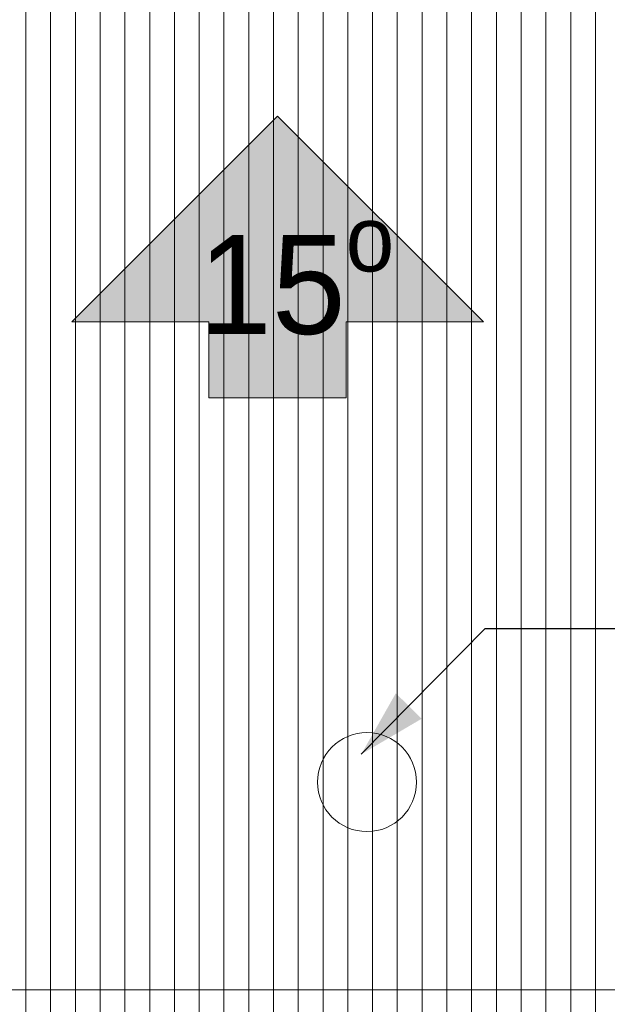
# Model space of a CAD drawing. Header units: millimetres. Extents: x 100377 to 139599, y -1988 to 13993.
# Tile 39 of 53: x 121438 to 123810, y 5978 to 9957. Entities that reach past the tile are written whole.
import ezdxf

# ---------------------------------------------------------------- set-up
doc = ezdxf.new("R2010")
doc.units = ezdxf.units.MM
doc.header["$MEASUREMENT"] = 0
doc.linetypes.add('Przerywana gęsta', pattern=[90, 60, -30])
for name, color, linetype, lineweight in [('Nowe_0_Nr_pióra__1', 7, 'Continuous', 13), ('Nowe_0_Nr_pióra__19', 255, 'Continuous', 0), ('Nowe_0_Nr_pióra__2', 251, 'Continuous', 13), ('Nowe_820-G Rysunki Obrazki_Nr_pióra__1', 7, 'Continuous', 13), ('Nowe_830-G Teksty Etykiety_Nr_pióra__1', 7, 'Continuous', 13)]:
    doc.layers.add(name, color=color, linetype=linetype, lineweight=lineweight)
doc.styles.add('STYL_AUTOMATYCZNY_1', font='txt')
doc.dimstyles.new('STYL_AUTOMATYCZNY__3', dxfattribs={"dimtxt": 0.18, "dimasz": 273.6, "dimexe": 0.18, "dimexo": 0.0625, "dimgap": 0.09, "dimtad": 0, "dimtih": 1, "dimtoh": 1, "dimdec": 4, "dimzin": 0, "dimdsep": 46, "dimcen": 0.09, "dimadec": 0, "dimazin": 0, "dimtfac": 1, "dimtdec": 4, "dimtmove": 0, "dimatfit": 3, "dimldrblk": 'ARROWHEAD_5', "dimfxl": 0, "dimtolj": 1, "dimtzin": 0, "dimarcsym": 0})

# ---------------------------------------------------------------- blocks, each defined once
blk = doc.blocks.new('*X2')
at = {"layer": 'Nowe_0_Nr_pióra__2', "color": 251, "linetype": 'Continuous', "lineweight": 13}
for p, q in [((121462.4, 6037), (121462.4, 5787)), ((121462.4, 6037), (121462.4, 5787)), ((121562.4, 6037), (121562.4, 5787)), ((121562.4, 6037), (121562.4, 5787)), ((121662.4, 6037), (121662.4, 5787)), ((121662.4, 6037), (121662.4, 5787)), ((121762.4, 6037), (121762.4, 5787)), ((121762.4, 6037), (121762.4, 5787)), ((121862.4, 6037), (121862.4, 5787)), ((121862.4, 6037), (121862.4, 5787)), ((121962.4, 6037), (121962.4, 5787)), ((121962.4, 6037), (121962.4, 5787)), ((122062.4, 6037), (122062.4, 5787)), ((122062.4, 6037), (122062.4, 5787)), ((122162.4, 6037), (122162.4, 5787)), ((122162.4, 6037), (122162.4, 5787)), ((122262.4, 6037), (122262.4, 5787)), ((122262.4, 6037), (122262.4, 5787)), ((122362.4, 6037), (122362.4, 5787)), ((122362.4, 6037), (122362.4, 5787)), ((122462.4, 6037), (122462.4, 5787)), ((122462.4, 6037), (122462.4, 5787)), ((122562.4, 6037), (122562.4, 5787)), ((122562.4, 6037), (122562.4, 5787)), ((122662.4, 6037), (122662.4, 5787)), ((122662.4, 6037), (122662.4, 5787)), ((122762.4, 6037), (122762.4, 5787)), ((122762.4, 6037), (122762.4, 5787)), ((122862.4, 6037), (122862.4, 5787)), ((122862.4, 6037), (122862.4, 5787)), ((122962.4, 6037), (122962.4, 5787)), ((122962.4, 6037), (122962.4, 5787)), ((123062.4, 6037), (123062.4, 5787)), ((123062.4, 6037), (123062.4, 5787)), ((123162.4, 6037), (123162.4, 5787)), ((123162.4, 6037), (123162.4, 5787)), ((123262.4, 6037), (123262.4, 5787)), ((123262.4, 6037), (123262.4, 5787)), ((123362.4, 6037), (123362.4, 5787)), ((123362.4, 6037), (123362.4, 5787)), ((123462.4, 6037), (123462.4, 5787)), ((123462.4, 6037), (123462.4, 5787)), ((123562.4, 6037), (123562.4, 5787)), ((123562.4, 6037), (123562.4, 5787)), ((123662.4, 6037), (123662.4, 5787)), ((123662.4, 6037), (123662.4, 5787)), ((123762.4, 6037), (123762.4, 5787)), ((123762.4, 6037), (123762.4, 5787))]:
    blk.add_line(p, q, dxfattribs=at)
blk = doc.blocks.new('Wypełnienie_1_1', base_point=(0, 0))
at = {"layer": 'Nowe_0_Nr_pióra__2', "color": 251, "linetype": 'Continuous', "lineweight": 13}
blk.add_blockref('*X2', (0, 0), dxfattribs=at)
blk = doc.blocks.new('*X4')
at = {"layer": 'Nowe_0_Nr_pióra__2', "color": 251, "linetype": 'Continuous', "lineweight": 13}
for p, q in [((121462.4, 9787), (121462.4, 10037)), ((121462.4, 9787), (121462.4, 10037)), ((121562.4, 9787), (121562.4, 10037)), ((121562.4, 9787), (121562.4, 10037)), ((121662.4, 9787), (121662.4, 10037)), ((121662.4, 9787), (121662.4, 10037)), ((121762.4, 9787), (121762.4, 10037)), ((121762.4, 9787), (121762.4, 10037)), ((121862.4, 9787), (121862.4, 10037)), ((121862.4, 9787), (121862.4, 10037)), ((121962.4, 9787), (121962.4, 10037)), ((121962.4, 9787), (121962.4, 10037)), ((122062.4, 9787), (122062.4, 10037)), ((122062.4, 9787), (122062.4, 10037)), ((122162.4, 9787), (122162.4, 10037)), ((122162.4, 9787), (122162.4, 10037)), ((122262.4, 9787), (122262.4, 10037)), ((122262.4, 9787), (122262.4, 10037)), ((122362.4, 9787), (122362.4, 10037)), ((122362.4, 9787), (122362.4, 10037)), ((122462.4, 9787), (122462.4, 10037)), ((122462.4, 9787), (122462.4, 10037)), ((122562.4, 9787), (122562.4, 10037)), ((122562.4, 9787), (122562.4, 10037)), ((122662.4, 9787), (122662.4, 10037)), ((122662.4, 9787), (122662.4, 10037)), ((122762.4, 9787), (122762.4, 10037)), ((122762.4, 9787), (122762.4, 10037)), ((122862.4, 9787), (122862.4, 10037)), ((122862.4, 9787), (122862.4, 10037)), ((122962.4, 9787), (122962.4, 10037)), ((122962.4, 9787), (122962.4, 10037)), ((123062.4, 9787), (123062.4, 10037)), ((123062.4, 9787), (123062.4, 10037)), ((123162.4, 9787), (123162.4, 10037)), ((123162.4, 9787), (123162.4, 10037)), ((123262.4, 9787), (123262.4, 10037)), ((123262.4, 9787), (123262.4, 10037)), ((123362.4, 9787), (123362.4, 10037)), ((123362.4, 9787), (123362.4, 10037)), ((123462.4, 9787), (123462.4, 10037)), ((123462.4, 9787), (123462.4, 10037)), ((123562.4, 9787), (123562.4, 10037)), ((123562.4, 9787), (123562.4, 10037)), ((123662.4, 9787), (123662.4, 10037)), ((123662.4, 9787), (123662.4, 10037)), ((123762.4, 9787), (123762.4, 10037)), ((123762.4, 9787), (123762.4, 10037)), ((121462.4, 9537), (121462.4, 9787)), ((121462.4, 9537), (121462.4, 9787)), ((121562.4, 9537), (121562.4, 9787)), ((121562.4, 9537), (121562.4, 9787)), ((121662.4, 9537), (121662.4, 9787)), ((121662.4, 9537), (121662.4, 9787)), ((121762.4, 9537), (121762.4, 9787)), ((121762.4, 9537), (121762.4, 9787)), ((121862.4, 9537), (121862.4, 9787)), ((121862.4, 9537), (121862.4, 9787)), ((121962.4, 9537), (121962.4, 9787)), ((121962.4, 9537), (121962.4, 9787)), ((122062.4, 9537), (122062.4, 9787)), ((122062.4, 9537), (122062.4, 9787)), ((122162.4, 9537), (122162.4, 9787)), ((122162.4, 9537), (122162.4, 9787)), ((122262.4, 9537), (122262.4, 9787)), ((122262.4, 9537), (122262.4, 9787)), ((122362.4, 9537), (122362.4, 9787)), ((122362.4, 9537), (122362.4, 9787)), ((122462.4, 9537), (122462.4, 9787)), ((122462.4, 9537), (122462.4, 9787)), ((122562.4, 9537), (122562.4, 9787)), ((122562.4, 9537), (122562.4, 9787)), ((122662.4, 9537), (122662.4, 9787)), ((122662.4, 9537), (122662.4, 9787)), ((122762.4, 9537), (122762.4, 9787)), ((122762.4, 9537), (122762.4, 9787)), ((122862.4, 9537), (122862.4, 9787)), ((122862.4, 9537), (122862.4, 9787)), ((122962.4, 9537), (122962.4, 9787)), ((122962.4, 9537), (122962.4, 9787)), ((123062.4, 9537), (123062.4, 9787)), ((123062.4, 9537), (123062.4, 9787)), ((123162.4, 9537), (123162.4, 9787)), ((123162.4, 9537), (123162.4, 9787)), ((123262.4, 9537), (123262.4, 9787)), ((123262.4, 9537), (123262.4, 9787)), ((123362.4, 9537), (123362.4, 9787)), ((123362.4, 9537), (123362.4, 9787)), ((123462.4, 9537), (123462.4, 9787)), ((123462.4, 9537), (123462.4, 9787)), ((123562.4, 9537), (123562.4, 9787)), ((123562.4, 9537), (123562.4, 9787)), ((123662.4, 9537), (123662.4, 9787)), ((123662.4, 9537), (123662.4, 9787)), ((123762.4, 9537), (123762.4, 9787)), ((123762.4, 9537), (123762.4, 9787)), ((121462.4, 9287), (121462.4, 9537)), ((121462.4, 9287), (121462.4, 9537)), ((121562.4, 9287), (121562.4, 9537)), ((121562.4, 9287), (121562.4, 9537)), ((121662.4, 9287), (121662.4, 9537)), ((121662.4, 9287), (121662.4, 9537)), ((121762.4, 9287), (121762.4, 9537)), ((121762.4, 9287), (121762.4, 9537)), ((121862.4, 9287), (121862.4, 9537)), ((121862.4, 9287), (121862.4, 9537)), ((121962.4, 9287), (121962.4, 9537)), ((121962.4, 9287), (121962.4, 9537)), ((122062.4, 9287), (122062.4, 9537)), ((122062.4, 9287), (122062.4, 9537)), ((122162.4, 9287), (122162.4, 9537)), ((122162.4, 9287), (122162.4, 9537)), ((122262.4, 9287), (122262.4, 9537)), ((122262.4, 9287), (122262.4, 9537)), ((122362.4, 9287), (122362.4, 9537)), ((122362.4, 9287), (122362.4, 9537)), ((122462.4, 9287), (122462.4, 9537)), ((122462.4, 9287), (122462.4, 9537)), ((122562.4, 9287), (122562.4, 9537)), ((122562.4, 9287), (122562.4, 9537)), ((122662.4, 9287), (122662.4, 9537)), ((122662.4, 9287), (122662.4, 9537)), ((122762.4, 9287), (122762.4, 9537)), ((122762.4, 9287), (122762.4, 9537)), ((122862.4, 9287), (122862.4, 9537)), ((122862.4, 9287), (122862.4, 9537)), ((122962.4, 9287), (122962.4, 9537)), ((122962.4, 9287), (122962.4, 9537)), ((123062.4, 9287), (123062.4, 9537)), ((123062.4, 9287), (123062.4, 9537)), ((123162.4, 9287), (123162.4, 9537)), ((123162.4, 9287), (123162.4, 9537)), ((123262.4, 9287), (123262.4, 9537)), ((123262.4, 9287), (123262.4, 9537)), ((123362.4, 9287), (123362.4, 9537)), ((123362.4, 9287), (123362.4, 9537)), ((123462.4, 9287), (123462.4, 9537)), ((123462.4, 9287), (123462.4, 9537)), ((123562.4, 9287), (123562.4, 9537)), ((123562.4, 9287), (123562.4, 9537)), ((123662.4, 9287), (123662.4, 9537)), ((123662.4, 9287), (123662.4, 9537)), ((123762.4, 9287), (123762.4, 9537)), ((123762.4, 9287), (123762.4, 9537)), ((121462.4, 9037), (121462.4, 9287)), ((121462.4, 9037), (121462.4, 9287)), ((121562.4, 9037), (121562.4, 9287)), ((121562.4, 9037), (121562.4, 9287)), ((121662.4, 9037), (121662.4, 9287)), ((121662.4, 9037), (121662.4, 9287)), ((121762.4, 9037), (121762.4, 9287)), ((121762.4, 9037), (121762.4, 9287)), ((121862.4, 9037), (121862.4, 9287)), ((121862.4, 9037), (121862.4, 9287)), ((121962.4, 9037), (121962.4, 9287)), ((121962.4, 9037), (121962.4, 9287)), ((122062.4, 9037), (122062.4, 9287)), ((122062.4, 9037), (122062.4, 9287)), ((122162.4, 9037), (122162.4, 9287)), ((122162.4, 9037), (122162.4, 9287)), ((122262.4, 9037), (122262.4, 9287)), ((122262.4, 9037), (122262.4, 9287)), ((122362.4, 9037), (122362.4, 9287)), ((122362.4, 9037), (122362.4, 9287)), ((122462.4, 9037), (122462.4, 9287)), ((122462.4, 9037), (122462.4, 9287)), ((122562.4, 9037), (122562.4, 9287)), ((122562.4, 9037), (122562.4, 9287)), ((122662.4, 9037), (122662.4, 9287)), ((122662.4, 9037), (122662.4, 9287)), ((122762.4, 9037), (122762.4, 9287)), ((122762.4, 9037), (122762.4, 9287)), ((122862.4, 9037), (122862.4, 9287)), ((122862.4, 9037), (122862.4, 9287)), ((122962.4, 9037), (122962.4, 9287)), ((122962.4, 9037), (122962.4, 9287)), ((123062.4, 9037), (123062.4, 9287)), ((123062.4, 9037), (123062.4, 9287)), ((123162.4, 9037), (123162.4, 9287)), ((123162.4, 9037), (123162.4, 9287)), ((123262.4, 9037), (123262.4, 9287)), ((123262.4, 9037), (123262.4, 9287)), ((123362.4, 9037), (123362.4, 9287)), ((123362.4, 9037), (123362.4, 9287)), ((123462.4, 9037), (123462.4, 9287)), ((123462.4, 9037), (123462.4, 9287)), ((123562.4, 9037), (123562.4, 9287)), ((123562.4, 9037), (123562.4, 9287)), ((123662.4, 9037), (123662.4, 9287)), ((123662.4, 9037), (123662.4, 9287)), ((123762.4, 9037), (123762.4, 9287)), ((123762.4, 9037), (123762.4, 9287)), ((121462.4, 8787), (121462.4, 9037)), ((121462.4, 8787), (121462.4, 9037)), ((121562.4, 8787), (121562.4, 9037)), ((121562.4, 8787), (121562.4, 9037)), ((121662.4, 8787), (121662.4, 9037)), ((121662.4, 8787), (121662.4, 9037)), ((121762.4, 8787), (121762.4, 9037)), ((121762.4, 8787), (121762.4, 9037)), ((121862.4, 8787), (121862.4, 9037)), ((121862.4, 8787), (121862.4, 9037)), ((121962.4, 8787), (121962.4, 9037)), ((121962.4, 8787), (121962.4, 9037)), ((122062.4, 8787), (122062.4, 9037)), ((122062.4, 8787), (122062.4, 9037)), ((122162.4, 8787), (122162.4, 9037)), ((122162.4, 8787), (122162.4, 9037)), ((122262.4, 8787), (122262.4, 9037)), ((122262.4, 8787), (122262.4, 9037)), ((122362.4, 8787), (122362.4, 9037)), ((122362.4, 8787), (122362.4, 9037)), ((122462.4, 8787), (122462.4, 9037)), ((122462.4, 8787), (122462.4, 9037)), ((122562.4, 8787), (122562.4, 9037)), ((122562.4, 8787), (122562.4, 9037)), ((122662.4, 8787), (122662.4, 9037)), ((122662.4, 8787), (122662.4, 9037)), ((122762.4, 8787), (122762.4, 9037)), ((122762.4, 8787), (122762.4, 9037)), ((122862.4, 8787), (122862.4, 9037)), ((122862.4, 8787), (122862.4, 9037)), ((122962.4, 8787), (122962.4, 9037)), ((122962.4, 8787), (122962.4, 9037)), ((123062.4, 8787), (123062.4, 9037)), ((123062.4, 8787), (123062.4, 9037)), ((123162.4, 8787), (123162.4, 9037)), ((123162.4, 8787), (123162.4, 9037)), ((123262.4, 8787), (123262.4, 9037)), ((123262.4, 8787), (123262.4, 9037)), ((123362.4, 8787), (123362.4, 9037)), ((123362.4, 8787), (123362.4, 9037)), ((123462.4, 8787), (123462.4, 9037)), ((123462.4, 8787), (123462.4, 9037)), ((123562.4, 8787), (123562.4, 9037)), ((123562.4, 8787), (123562.4, 9037)), ((123662.4, 8787), (123662.4, 9037)), ((123662.4, 8787), (123662.4, 9037)), ((123762.4, 8787), (123762.4, 9037)), ((123762.4, 8787), (123762.4, 9037)), ((121462.4, 8537), (121462.4, 8787)), ((121462.4, 8537), (121462.4, 8787)), ((121562.4, 8537), (121562.4, 8787)), ((121562.4, 8537), (121562.4, 8787)), ((121662.4, 8537), (121662.4, 8787)), ((121662.4, 8537), (121662.4, 8787)), ((121762.4, 8537), (121762.4, 8787)), ((121762.4, 8537), (121762.4, 8787)), ((121862.4, 8537), (121862.4, 8787)), ((121862.4, 8537), (121862.4, 8787)), ((121962.4, 8537), (121962.4, 8787)), ((121962.4, 8537), (121962.4, 8787)), ((122062.4, 8537), (122062.4, 8787)), ((122062.4, 8537), (122062.4, 8787)), ((122162.4, 8537), (122162.4, 8787)), ((122162.4, 8537), (122162.4, 8787)), ((122262.4, 8537), (122262.4, 8787)), ((122262.4, 8537), (122262.4, 8787)), ((122362.4, 8537), (122362.4, 8787)), ((122362.4, 8537), (122362.4, 8787)), ((122462.4, 8537), (122462.4, 8787)), ((122462.4, 8537), (122462.4, 8787)), ((122562.4, 8537), (122562.4, 8787)), ((122562.4, 8537), (122562.4, 8787)), ((122662.4, 8537), (122662.4, 8787)), ((122662.4, 8537), (122662.4, 8787)), ((122762.4, 8537), (122762.4, 8787)), ((122762.4, 8537), (122762.4, 8787)), ((122862.4, 8537), (122862.4, 8787)), ((122862.4, 8537), (122862.4, 8787)), ((122962.4, 8537), (122962.4, 8787)), ((122962.4, 8537), (122962.4, 8787)), ((123062.4, 8537), (123062.4, 8787)), ((123062.4, 8537), (123062.4, 8787)), ((123162.4, 8537), (123162.4, 8787)), ((123162.4, 8537), (123162.4, 8787)), ((123262.4, 8537), (123262.4, 8787)), ((123262.4, 8537), (123262.4, 8787)), ((123362.4, 8537), (123362.4, 8787)), ((123362.4, 8537), (123362.4, 8787)), ((123462.4, 8537), (123462.4, 8787)), ((123462.4, 8537), (123462.4, 8787)), ((123562.4, 8537), (123562.4, 8787)), ((123562.4, 8537), (123562.4, 8787)), ((123662.4, 8537), (123662.4, 8787)), ((123662.4, 8537), (123662.4, 8787)), ((123762.4, 8537), (123762.4, 8787)), ((123762.4, 8537), (123762.4, 8787)), ((121462.4, 8287), (121462.4, 8537)), ((121462.4, 8287), (121462.4, 8537)), ((121562.4, 8287), (121562.4, 8537)), ((121562.4, 8287), (121562.4, 8537)), ((121662.4, 8287), (121662.4, 8537)), ((121662.4, 8287), (121662.4, 8537)), ((121762.4, 8287), (121762.4, 8537)), ((121762.4, 8287), (121762.4, 8537)), ((121862.4, 8287), (121862.4, 8537)), ((121862.4, 8287), (121862.4, 8537)), ((121962.4, 8287), (121962.4, 8537)), ((121962.4, 8287), (121962.4, 8537)), ((122062.4, 8287), (122062.4, 8537)), ((122062.4, 8287), (122062.4, 8537)), ((122162.4, 8287), (122162.4, 8537)), ((122162.4, 8287), (122162.4, 8537)), ((122262.4, 8287), (122262.4, 8537)), ((122262.4, 8287), (122262.4, 8537)), ((122362.4, 8287), (122362.4, 8537)), ((122362.4, 8287), (122362.4, 8537)), ((122462.4, 8287), (122462.4, 8537)), ((122462.4, 8287), (122462.4, 8537)), ((122562.4, 8287), (122562.4, 8537)), ((122562.4, 8287), (122562.4, 8537)), ((122662.4, 8287), (122662.4, 8537)), ((122662.4, 8287), (122662.4, 8537)), ((122762.4, 8287), (122762.4, 8537)), ((122762.4, 8287), (122762.4, 8537)), ((122862.4, 8287), (122862.4, 8537)), ((122862.4, 8287), (122862.4, 8537)), ((122962.4, 8287), (122962.4, 8537)), ((122962.4, 8287), (122962.4, 8537)), ((123062.4, 8287), (123062.4, 8537)), ((123062.4, 8287), (123062.4, 8537)), ((123162.4, 8287), (123162.4, 8537)), ((123162.4, 8287), (123162.4, 8537)), ((123262.4, 8287), (123262.4, 8537)), ((123262.4, 8287), (123262.4, 8537)), ((123362.4, 8287), (123362.4, 8537)), ((123362.4, 8287), (123362.4, 8537)), ((123462.4, 8287), (123462.4, 8537)), ((123462.4, 8287), (123462.4, 8537)), ((123562.4, 8287), (123562.4, 8537)), ((123562.4, 8287), (123562.4, 8537)), ((123662.4, 8287), (123662.4, 8537)), ((123662.4, 8287), (123662.4, 8537)), ((123762.4, 8287), (123762.4, 8537)), ((123762.4, 8287), (123762.4, 8537)), ((121462.4, 8037), (121462.4, 8287)), ((121462.4, 8037), (121462.4, 8287)), ((121562.4, 8037), (121562.4, 8287)), ((121562.4, 8037), (121562.4, 8287)), ((121662.4, 8037), (121662.4, 8287)), ((121662.4, 8037), (121662.4, 8287)), ((121762.4, 8037), (121762.4, 8287)), ((121762.4, 8037), (121762.4, 8287)), ((121862.4, 8037), (121862.4, 8287)), ((121862.4, 8037), (121862.4, 8287)), ((121962.4, 8037), (121962.4, 8287)), ((121962.4, 8037), (121962.4, 8287)), ((122062.4, 8037), (122062.4, 8287)), ((122062.4, 8037), (122062.4, 8287)), ((122162.4, 8037), (122162.4, 8287)), ((122162.4, 8037), (122162.4, 8287)), ((122262.4, 8037), (122262.4, 8287)), ((122262.4, 8037), (122262.4, 8287)), ((122362.4, 8037), (122362.4, 8287)), ((122362.4, 8037), (122362.4, 8287)), ((122462.4, 8037), (122462.4, 8287)), ((122462.4, 8037), (122462.4, 8287)), ((122562.4, 8037), (122562.4, 8287)), ((122562.4, 8037), (122562.4, 8287)), ((122662.4, 8037), (122662.4, 8287)), ((122662.4, 8037), (122662.4, 8287)), ((122762.4, 8037), (122762.4, 8287)), ((122762.4, 8037), (122762.4, 8287)), ((122862.4, 8037), (122862.4, 8287)), ((122862.4, 8037), (122862.4, 8287)), ((122962.4, 8037), (122962.4, 8287)), ((122962.4, 8037), (122962.4, 8287)), ((123062.4, 8037), (123062.4, 8287)), ((123062.4, 8037), (123062.4, 8287)), ((123162.4, 8037), (123162.4, 8287)), ((123162.4, 8037), (123162.4, 8287)), ((123262.4, 8037), (123262.4, 8287)), ((123262.4, 8037), (123262.4, 8287)), ((123362.4, 8037), (123362.4, 8287)), ((123362.4, 8037), (123362.4, 8287)), ((123462.4, 8037), (123462.4, 8287)), ((123462.4, 8037), (123462.4, 8287)), ((123562.4, 8037), (123562.4, 8287)), ((123562.4, 8037), (123562.4, 8287)), ((123662.4, 8037), (123662.4, 8287)), ((123662.4, 8037), (123662.4, 8287)), ((123762.4, 8037), (123762.4, 8287)), ((123762.4, 8037), (123762.4, 8287)), ((121462.4, 7787), (121462.4, 8037)), ((121462.4, 7787), (121462.4, 8037)), ((121562.4, 7787), (121562.4, 8037)), ((121562.4, 7787), (121562.4, 8037)), ((121662.4, 7787), (121662.4, 8037)), ((121662.4, 7787), (121662.4, 8037)), ((121762.4, 7787), (121762.4, 8037)), ((121762.4, 7787), (121762.4, 8037)), ((121862.4, 7787), (121862.4, 8037)), ((121862.4, 7787), (121862.4, 8037)), ((121962.4, 7787), (121962.4, 8037)), ((121962.4, 7787), (121962.4, 8037)), ((122062.4, 7787), (122062.4, 8037)), ((122062.4, 7787), (122062.4, 8037)), ((122162.4, 7787), (122162.4, 8037)), ((122162.4, 7787), (122162.4, 8037)), ((122262.4, 7787), (122262.4, 8037)), ((122262.4, 7787), (122262.4, 8037)), ((122362.4, 7787), (122362.4, 8037)), ((122362.4, 7787), (122362.4, 8037)), ((122462.4, 7787), (122462.4, 8037)), ((122462.4, 7787), (122462.4, 8037)), ((122562.4, 7787), (122562.4, 8037)), ((122562.4, 7787), (122562.4, 8037)), ((122662.4, 7787), (122662.4, 8037)), ((122662.4, 7787), (122662.4, 8037)), ((122762.4, 7787), (122762.4, 8037)), ((122762.4, 7787), (122762.4, 8037)), ((122862.4, 7787), (122862.4, 8037)), ((122862.4, 7787), (122862.4, 8037)), ((122962.4, 7787), (122962.4, 8037)), ((122962.4, 7787), (122962.4, 8037)), ((123062.4, 7787), (123062.4, 8037)), ((123062.4, 7787), (123062.4, 8037)), ((123162.4, 7787), (123162.4, 8037)), ((123162.4, 7787), (123162.4, 8037)), ((123262.4, 7787), (123262.4, 8037)), ((123262.4, 7787), (123262.4, 8037)), ((123362.4, 7787), (123362.4, 8037)), ((123362.4, 7787), (123362.4, 8037)), ((123462.4, 7787), (123462.4, 8037)), ((123462.4, 7787), (123462.4, 8037)), ((123562.4, 7787), (123562.4, 8037)), ((123562.4, 7787), (123562.4, 8037)), ((123662.4, 7787), (123662.4, 8037)), ((123662.4, 7787), (123662.4, 8037)), ((123762.4, 7787), (123762.4, 8037)), ((123762.4, 7787), (123762.4, 8037)), ((121462.4, 7537), (121462.4, 7787)), ((121462.4, 7537), (121462.4, 7787)), ((121562.4, 7537), (121562.4, 7787)), ((121562.4, 7537), (121562.4, 7787)), ((121662.4, 7537), (121662.4, 7787)), ((121662.4, 7537), (121662.4, 7787)), ((121762.4, 7537), (121762.4, 7787)), ((121762.4, 7537), (121762.4, 7787)), ((121862.4, 7537), (121862.4, 7787)), ((121862.4, 7537), (121862.4, 7787)), ((121962.4, 7537), (121962.4, 7787)), ((121962.4, 7537), (121962.4, 7787)), ((122062.4, 7537), (122062.4, 7787)), ((122062.4, 7537), (122062.4, 7787)), ((122162.4, 7537), (122162.4, 7787)), ((122162.4, 7537), (122162.4, 7787)), ((122262.4, 7537), (122262.4, 7787)), ((122262.4, 7537), (122262.4, 7787)), ((122362.4, 7537), (122362.4, 7787)), ((122362.4, 7537), (122362.4, 7787)), ((122462.4, 7537), (122462.4, 7787)), ((122462.4, 7537), (122462.4, 7787)), ((122562.4, 7537), (122562.4, 7787)), ((122562.4, 7537), (122562.4, 7787)), ((122662.4, 7537), (122662.4, 7787)), ((122662.4, 7537), (122662.4, 7787)), ((122762.4, 7537), (122762.4, 7787)), ((122762.4, 7537), (122762.4, 7787)), ((122862.4, 7537), (122862.4, 7787)), ((122862.4, 7537), (122862.4, 7787)), ((122962.4, 7537), (122962.4, 7787)), ((122962.4, 7537), (122962.4, 7787)), ((123062.4, 7537), (123062.4, 7787)), ((123062.4, 7537), (123062.4, 7787)), ((123162.4, 7537), (123162.4, 7787)), ((123162.4, 7537), (123162.4, 7787)), ((123262.4, 7537), (123262.4, 7787)), ((123262.4, 7537), (123262.4, 7787)), ((123362.4, 7537), (123362.4, 7787)), ((123362.4, 7537), (123362.4, 7787)), ((123462.4, 7537), (123462.4, 7787)), ((123462.4, 7537), (123462.4, 7787)), ((123562.4, 7537), (123562.4, 7787)), ((123562.4, 7537), (123562.4, 7787)), ((123662.4, 7537), (123662.4, 7787)), ((123662.4, 7537), (123662.4, 7787)), ((123762.4, 7537), (123762.4, 7787)), ((123762.4, 7537), (123762.4, 7787)), ((121462.4, 7287), (121462.4, 7537)), ((121462.4, 7287), (121462.4, 7537)), ((121562.4, 7287), (121562.4, 7537)), ((121562.4, 7287), (121562.4, 7537)), ((121662.4, 7287), (121662.4, 7537)), ((121662.4, 7287), (121662.4, 7537)), ((121762.4, 7287), (121762.4, 7537)), ((121762.4, 7287), (121762.4, 7537)), ((121862.4, 7287), (121862.4, 7537)), ((121862.4, 7287), (121862.4, 7537)), ((121962.4, 7287), (121962.4, 7537)), ((121962.4, 7287), (121962.4, 7537)), ((122062.4, 7287), (122062.4, 7537)), ((122062.4, 7287), (122062.4, 7537)), ((122162.4, 7287), (122162.4, 7537)), ((122162.4, 7287), (122162.4, 7537)), ((122262.4, 7287), (122262.4, 7537)), ((122262.4, 7287), (122262.4, 7537)), ((122362.4, 7287), (122362.4, 7537)), ((122362.4, 7287), (122362.4, 7537)), ((122462.4, 7287), (122462.4, 7537)), ((122462.4, 7287), (122462.4, 7537)), ((122562.4, 7287), (122562.4, 7537)), ((122562.4, 7287), (122562.4, 7537)), ((122662.4, 7287), (122662.4, 7537)), ((122662.4, 7287), (122662.4, 7537)), ((122762.4, 7287), (122762.4, 7537)), ((122762.4, 7287), (122762.4, 7537)), ((122862.4, 7287), (122862.4, 7537)), ((122862.4, 7287), (122862.4, 7537)), ((122962.4, 7287), (122962.4, 7537)), ((122962.4, 7287), (122962.4, 7537)), ((123062.4, 7287), (123062.4, 7537)), ((123062.4, 7287), (123062.4, 7537)), ((123162.4, 7287), (123162.4, 7537)), ((123162.4, 7287), (123162.4, 7537)), ((123262.4, 7287), (123262.4, 7537)), ((123262.4, 7287), (123262.4, 7537)), ((123362.4, 7287), (123362.4, 7537)), ((123362.4, 7287), (123362.4, 7537)), ((123462.4, 7287), (123462.4, 7537)), ((123462.4, 7287), (123462.4, 7537)), ((123562.4, 7287), (123562.4, 7537)), ((123562.4, 7287), (123562.4, 7537)), ((123662.4, 7287), (123662.4, 7537)), ((123662.4, 7287), (123662.4, 7537)), ((123762.4, 7287), (123762.4, 7537)), ((123762.4, 7287), (123762.4, 7537)), ((121462.4, 7037), (121462.4, 7287)), ((121462.4, 7037), (121462.4, 7287)), ((121562.4, 7037), (121562.4, 7287)), ((121562.4, 7037), (121562.4, 7287)), ((121662.4, 7037), (121662.4, 7287)), ((121662.4, 7037), (121662.4, 7287)), ((121762.4, 7037), (121762.4, 7287)), ((121762.4, 7037), (121762.4, 7287)), ((121862.4, 7037), (121862.4, 7287)), ((121862.4, 7037), (121862.4, 7287)), ((121962.4, 7037), (121962.4, 7287)), ((121962.4, 7037), (121962.4, 7287)), ((122062.4, 7037), (122062.4, 7287)), ((122062.4, 7037), (122062.4, 7287)), ((122162.4, 7037), (122162.4, 7287)), ((122162.4, 7037), (122162.4, 7287)), ((122262.4, 7037), (122262.4, 7287)), ((122262.4, 7037), (122262.4, 7287)), ((122362.4, 7037), (122362.4, 7287)), ((122362.4, 7037), (122362.4, 7287)), ((122462.4, 7037), (122462.4, 7287)), ((122462.4, 7037), (122462.4, 7287)), ((122562.4, 7037), (122562.4, 7287)), ((122562.4, 7037), (122562.4, 7287)), ((122662.4, 7037), (122662.4, 7287)), ((122662.4, 7037), (122662.4, 7287)), ((122762.4, 7037), (122762.4, 7287)), ((122762.4, 7037), (122762.4, 7287)), ((122862.4, 7037), (122862.4, 7287)), ((122862.4, 7037), (122862.4, 7287)), ((122962.4, 7037), (122962.4, 7287)), ((122962.4, 7037), (122962.4, 7287)), ((123062.4, 7037), (123062.4, 7287)), ((123062.4, 7037), (123062.4, 7287)), ((123162.4, 7037), (123162.4, 7287)), ((123162.4, 7037), (123162.4, 7287)), ((123262.4, 7037), (123262.4, 7287)), ((123262.4, 7037), (123262.4, 7287)), ((123362.4, 7037), (123362.4, 7287)), ((123362.4, 7037), (123362.4, 7287)), ((123462.4, 7037), (123462.4, 7287)), ((123462.4, 7037), (123462.4, 7287)), ((123562.4, 7037), (123562.4, 7287)), ((123562.4, 7037), (123562.4, 7287)), ((123662.4, 7037), (123662.4, 7287)), ((123662.4, 7037), (123662.4, 7287)), ((123762.4, 7037), (123762.4, 7287)), ((123762.4, 7037), (123762.4, 7287)), ((121462.4, 6787), (121462.4, 7037)), ((121462.4, 6787), (121462.4, 7037)), ((121562.4, 6787), (121562.4, 7037)), ((121562.4, 6787), (121562.4, 7037)), ((121662.4, 6787), (121662.4, 7037)), ((121662.4, 6787), (121662.4, 7037)), ((121762.4, 6787), (121762.4, 7037)), ((121762.4, 6787), (121762.4, 7037)), ((121862.4, 6787), (121862.4, 7037)), ((121862.4, 6787), (121862.4, 7037)), ((121962.4, 6787), (121962.4, 7037)), ((121962.4, 6787), (121962.4, 7037)), ((122062.4, 6787), (122062.4, 7037)), ((122062.4, 6787), (122062.4, 7037)), ((122162.4, 6787), (122162.4, 7037)), ((122162.4, 6787), (122162.4, 7037)), ((122262.4, 6787), (122262.4, 7037)), ((122262.4, 6787), (122262.4, 7037)), ((122362.4, 6787), (122362.4, 7037)), ((122362.4, 6787), (122362.4, 7037)), ((122462.4, 6787), (122462.4, 7037)), ((122462.4, 6787), (122462.4, 7037)), ((122562.4, 6787), (122562.4, 7037)), ((122562.4, 6787), (122562.4, 7037)), ((122662.4, 6787), (122662.4, 7037)), ((122662.4, 6787), (122662.4, 7037)), ((122762.4, 6787), (122762.4, 7037)), ((122762.4, 6787), (122762.4, 7037)), ((122862.4, 6787), (122862.4, 7037)), ((122862.4, 6787), (122862.4, 7037)), ((122962.4, 6787), (122962.4, 7037)), ((122962.4, 6787), (122962.4, 7037)), ((123062.4, 6787), (123062.4, 7037)), ((123062.4, 6787), (123062.4, 7037)), ((123162.4, 6787), (123162.4, 7037)), ((123162.4, 6787), (123162.4, 7037)), ((123262.4, 6787), (123262.4, 7037)), ((123262.4, 6787), (123262.4, 7037)), ((123362.4, 6787), (123362.4, 7037)), ((123362.4, 6787), (123362.4, 7037)), ((123462.4, 6787), (123462.4, 7037)), ((123462.4, 6787), (123462.4, 7037)), ((123562.4, 6787), (123562.4, 7037)), ((123562.4, 6787), (123562.4, 7037)), ((123662.4, 6787), (123662.4, 7037)), ((123662.4, 6787), (123662.4, 7037)), ((123762.4, 6787), (123762.4, 7037)), ((123762.4, 6787), (123762.4, 7037)), ((121462.4, 6537), (121462.4, 6787)), ((121462.4, 6537), (121462.4, 6787)), ((121562.4, 6537), (121562.4, 6787)), ((121562.4, 6537), (121562.4, 6787)), ((121662.4, 6537), (121662.4, 6787)), ((121662.4, 6537), (121662.4, 6787)), ((121762.4, 6537), (121762.4, 6787)), ((121762.4, 6537), (121762.4, 6787)), ((121862.4, 6537), (121862.4, 6787)), ((121862.4, 6537), (121862.4, 6787)), ((121962.4, 6537), (121962.4, 6787)), ((121962.4, 6537), (121962.4, 6787)), ((122062.4, 6537), (122062.4, 6787)), ((122062.4, 6537), (122062.4, 6787)), ((122162.4, 6537), (122162.4, 6787)), ((122162.4, 6537), (122162.4, 6787)), ((122262.4, 6537), (122262.4, 6787)), ((122262.4, 6537), (122262.4, 6787)), ((122362.4, 6537), (122362.4, 6787)), ((122362.4, 6537), (122362.4, 6787)), ((122462.4, 6537), (122462.4, 6787)), ((122462.4, 6537), (122462.4, 6787)), ((122562.4, 6537), (122562.4, 6787)), ((122562.4, 6537), (122562.4, 6787)), ((122662.4, 6537), (122662.4, 6787)), ((122662.4, 6537), (122662.4, 6787)), ((122762.4, 6537), (122762.4, 6787)), ((122762.4, 6537), (122762.4, 6787)), ((122862.4, 6537), (122862.4, 6787)), ((122862.4, 6537), (122862.4, 6787)), ((122962.4, 6537), (122962.4, 6787)), ((122962.4, 6537), (122962.4, 6787)), ((123062.4, 6537), (123062.4, 6787)), ((123062.4, 6537), (123062.4, 6787)), ((123162.4, 6537), (123162.4, 6787)), ((123162.4, 6537), (123162.4, 6787)), ((123262.4, 6537), (123262.4, 6787)), ((123262.4, 6537), (123262.4, 6787)), ((123362.4, 6537), (123362.4, 6787)), ((123362.4, 6537), (123362.4, 6787)), ((123462.4, 6537), (123462.4, 6787)), ((123462.4, 6537), (123462.4, 6787)), ((123562.4, 6537), (123562.4, 6787)), ((123562.4, 6537), (123562.4, 6787)), ((123662.4, 6537), (123662.4, 6787)), ((123662.4, 6537), (123662.4, 6787)), ((123762.4, 6537), (123762.4, 6787)), ((123762.4, 6537), (123762.4, 6787)), ((121462.4, 6287), (121462.4, 6537)), ((121462.4, 6287), (121462.4, 6537)), ((121562.4, 6287), (121562.4, 6537)), ((121562.4, 6287), (121562.4, 6537)), ((121662.4, 6287), (121662.4, 6537)), ((121662.4, 6287), (121662.4, 6537)), ((121762.4, 6287), (121762.4, 6537)), ((121762.4, 6287), (121762.4, 6537)), ((121862.4, 6287), (121862.4, 6537)), ((121862.4, 6287), (121862.4, 6537)), ((121962.4, 6287), (121962.4, 6537)), ((121962.4, 6287), (121962.4, 6537)), ((122062.4, 6287), (122062.4, 6537)), ((122062.4, 6287), (122062.4, 6537)), ((122162.4, 6287), (122162.4, 6537)), ((122162.4, 6287), (122162.4, 6537)), ((122262.4, 6287), (122262.4, 6537)), ((122262.4, 6287), (122262.4, 6537)), ((122362.4, 6287), (122362.4, 6537)), ((122362.4, 6287), (122362.4, 6537)), ((122462.4, 6287), (122462.4, 6537)), ((122462.4, 6287), (122462.4, 6537)), ((122562.4, 6287), (122562.4, 6537)), ((122562.4, 6287), (122562.4, 6537)), ((122662.4, 6287), (122662.4, 6537)), ((122662.4, 6287), (122662.4, 6537)), ((122762.4, 6287), (122762.4, 6537)), ((122762.4, 6287), (122762.4, 6537)), ((122862.4, 6287), (122862.4, 6537)), ((122862.4, 6287), (122862.4, 6537)), ((122962.4, 6287), (122962.4, 6537)), ((122962.4, 6287), (122962.4, 6537)), ((123062.4, 6287), (123062.4, 6537)), ((123062.4, 6287), (123062.4, 6537)), ((123162.4, 6287), (123162.4, 6537)), ((123162.4, 6287), (123162.4, 6537)), ((123262.4, 6287), (123262.4, 6537)), ((123262.4, 6287), (123262.4, 6537)), ((123362.4, 6287), (123362.4, 6537)), ((123362.4, 6287), (123362.4, 6537)), ((123462.4, 6287), (123462.4, 6537)), ((123462.4, 6287), (123462.4, 6537)), ((123562.4, 6287), (123562.4, 6537)), ((123562.4, 6287), (123562.4, 6537)), ((123662.4, 6287), (123662.4, 6537)), ((123662.4, 6287), (123662.4, 6537)), ((123762.4, 6287), (123762.4, 6537)), ((123762.4, 6287), (123762.4, 6537)), ((121462.4, 6037), (121462.4, 6287)), ((121462.4, 6037), (121462.4, 6287)), ((121562.4, 6037), (121562.4, 6287)), ((121562.4, 6037), (121562.4, 6287)), ((121662.4, 6037), (121662.4, 6287)), ((121662.4, 6037), (121662.4, 6287)), ((121762.4, 6037), (121762.4, 6287)), ((121762.4, 6037), (121762.4, 6287)), ((121862.4, 6037), (121862.4, 6287)), ((121862.4, 6037), (121862.4, 6287)), ((121962.4, 6037), (121962.4, 6287)), ((121962.4, 6037), (121962.4, 6287)), ((122062.4, 6037), (122062.4, 6287)), ((122062.4, 6037), (122062.4, 6287)), ((122162.4, 6037), (122162.4, 6287)), ((122162.4, 6037), (122162.4, 6287)), ((122262.4, 6037), (122262.4, 6287)), ((122262.4, 6037), (122262.4, 6287)), ((122362.4, 6037), (122362.4, 6287)), ((122362.4, 6037), (122362.4, 6287)), ((122462.4, 6037), (122462.4, 6287)), ((122462.4, 6037), (122462.4, 6287)), ((122562.4, 6037), (122562.4, 6287)), ((122562.4, 6037), (122562.4, 6287)), ((122662.4, 6037), (122662.4, 6287)), ((122662.4, 6037), (122662.4, 6287)), ((122762.4, 6037), (122762.4, 6287)), ((122762.4, 6037), (122762.4, 6287)), ((122862.4, 6037), (122862.4, 6287)), ((122862.4, 6037), (122862.4, 6287)), ((122962.4, 6037), (122962.4, 6287)), ((122962.4, 6037), (122962.4, 6287)), ((123062.4, 6037), (123062.4, 6287)), ((123062.4, 6037), (123062.4, 6287)), ((123162.4, 6037), (123162.4, 6287)), ((123162.4, 6037), (123162.4, 6287)), ((123262.4, 6037), (123262.4, 6287)), ((123262.4, 6037), (123262.4, 6287)), ((123362.4, 6037), (123362.4, 6287)), ((123362.4, 6037), (123362.4, 6287)), ((123462.4, 6037), (123462.4, 6287)), ((123462.4, 6037), (123462.4, 6287)), ((123562.4, 6037), (123562.4, 6287)), ((123562.4, 6037), (123562.4, 6287)), ((123662.4, 6037), (123662.4, 6287)), ((123662.4, 6037), (123662.4, 6287)), ((123762.4, 6037), (123762.4, 6287)), ((123762.4, 6037), (123762.4, 6287))]:
    blk.add_line(p, q, dxfattribs=at)
blk = doc.blocks.new('Wypełnienie_2_1', base_point=(0, 0))
at = {"layer": 'Nowe_0_Nr_pióra__2', "color": 251, "linetype": 'Continuous', "lineweight": 13}
blk.add_blockref('*X4', (0, 0), dxfattribs=at)
blk = doc.blocks.new('ARROWHEAD_5')
at = {"linetype": 'Continuous', "lineweight": 0}
blk.add_hatch(color=0, dxfattribs=at).paths.add_polyline_path([(-1, 0.2679), (0, 0), (-1, -0.2679)])
at = {"color": 0, "linetype": 'Continuous', "lineweight": 0}
blk.add_line((0, 0), (-1, 0), dxfattribs=at)

msp = doc.modelspace()

# ---------------------------------------------------------------- hatches: boundary and pattern name
at = {"layer": 'Nowe_0_Nr_pióra__19', "linetype": 'Continuous', "lineweight": 0}
msp.add_hatch(color=255, dxfattribs=at).paths.add_polyline_path([(122478.9, 9567.4), (121647.7, 8736.2), (122201.8, 8736.2), (122201.8, 8428.4), (122755.9, 8428.4), (122755.9, 8736.2), (123310, 8736.2)])

# ---------------------------------------------------------------- linework, layer by layer
at = {"layer": 'Nowe_0_Nr_pióra__1', "color": 7, "linetype": 'Continuous', "lineweight": 13}
for points in [[(122478.9, 8428.4), (122201.8, 8428.4), (122201.8, 8736.2), (121647.7, 8736.2), (122478.9, 9567.4)], [(122478.9, 8428.4), (122755.9, 8428.4), (122755.9, 8736.2), (123310, 8736.2), (122478.9, 9567.4)], [(102464.4, 6037), (137533.7, 6037)]]:
    msp.add_lwpolyline(points, dxfattribs=at)
at = {"layer": 'Nowe_0_Nr_pióra__1', "color": 7, "linetype": 'Przerywana gęsta', "lineweight": 13}
msp.add_lwpolyline([(102464.4, 6037), (137460.4, 6037)], dxfattribs=at)
at = {"layer": 'Nowe_0_Nr_pióra__1', "color": 7, "linetype": 'Continuous', "lineweight": 13}
msp.add_circle((122839.9, 6876.2), 200, dxfattribs=at)

# ---------------------------------------------------------------- block references
at = {"layer": 'Nowe_0_Nr_pióra__2', "color": 251, "linetype": 'Continuous', "lineweight": 13}
for name in ['Wypełnienie_2_1', 'Wypełnienie_1_1']:
    msp.add_blockref(name, (0, 0), dxfattribs=at)

# ---------------------------------------------------------------- texts
at = {"layer": 'Nowe_830-G Teksty Etykiety_Nr_pióra__1', "color": 7, "linetype": 'Continuous', "lineweight": 13, "insert": (122158.7, 9203.9), "char_height": 400, "attachment_point": 1, "style": 'STYL_AUTOMATYCZNY_1'}
msp.add_mtext('{\\A1;15{\\A1;\\H0.66000x;\\So^  ;}}', dxfattribs=at)

# ---------------------------------------------------------------- leaders
at = {"layer": 'Nowe_820-G Rysunki Obrazki_Nr_pióra__1', "color": 7, "linetype": 'Continuous', "lineweight": 13, "annotation_type": 0, "has_hookline": 1, "hookline_direction": 0, "text_width": 3130.2}
msp.add_leader([(122816.7, 6988.6), (123316.7, 7496.8), (123852.6, 7496.8)], dimstyle='STYL_AUTOMATYCZNY__3', dxfattribs=at)

doc.saveas('drawing.dxf')
